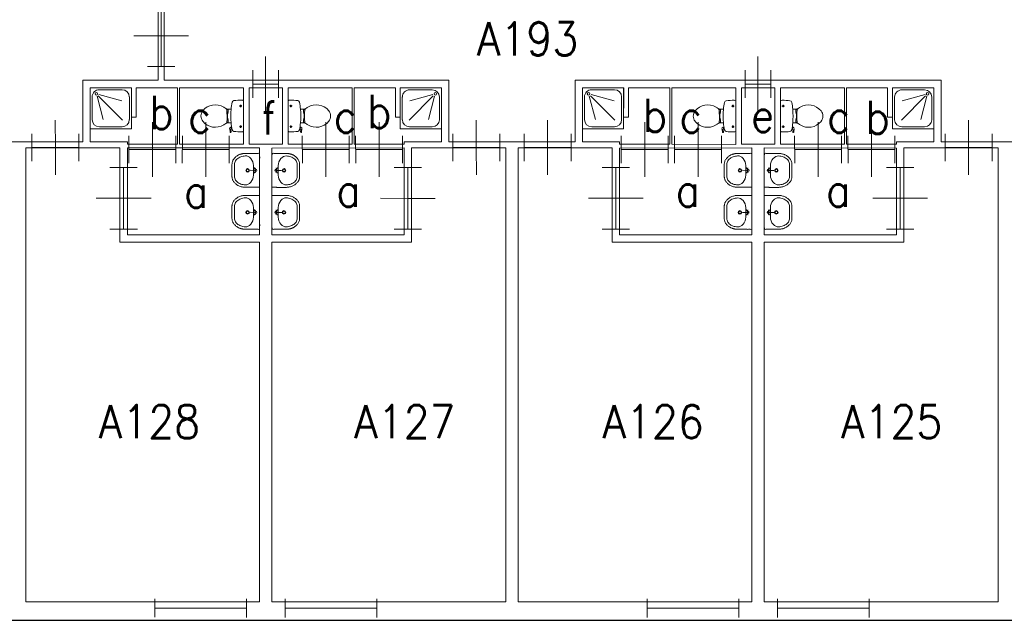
# Model space of a CAD drawing. Header units: metres. Extents: x 150884 to 151010, y 450410 to 450499.
# Tile 6 of 25: x 150927 to 150943, y 450475 to 450485. Entities that reach past the tile are written whole.
import ezdxf
from ezdxf.enums import TextEntityAlignment as Align

# ---------------------------------------------------------------- set-up
doc = ezdxf.new("R2010")
doc.units = ezdxf.units.M
doc.header["$MEASUREMENT"] = 0
for name, color, linetype, lineweight in [('BINNENMUUR', 7, 'Continuous', 0), ('BOUWKUNDE', 7, 'Continuous', 0), ('BUITENMUUR', 7, 'Continuous', 0), ('KADER', 7, 'Continuous', 0), ('LABEL', 7, 'Continuous', 0), ('SANITAIR', 7, 'Continuous', 0)]:
    doc.layers.add(name, color=color, linetype=linetype, lineweight=lineweight)
doc.styles.add('Style-STANDARD', font='STANDARD.shx')

# ---------------------------------------------------------------- blocks, each defined once
blk = doc.blocks.new('202_27')
at = {"layer": 'BOUWKUNDE', "color": 7, "linetype": 'Continuous', "lineweight": 0}
for p, q in [((0.45, 0.001), (0.45, 0.4)), ((0, -0.2), (0, 0.2)), ((0.9, -0.199), (0.9, 0.201)), ((0, 0), (0.9, 0.001)), ((0.45, -0.4), (0.45, 0.001))]:
    blk.add_line(p, q, dxfattribs=at)
at = {"layer": 'KADER', "color": 7, "linetype": 'Continuous', "lineweight": 0, "style": 'Style-STANDARD', "flags": 1}
for tag in ['type', 'soort']:
    blk.add_attdef(tag, (0, 0), '', height=0.324, rotation=198.1924, dxfattribs=at)
blk = doc.blocks.new('202_28')
at = {"layer": 'BOUWKUNDE', "color": 7, "linetype": 'Continuous', "lineweight": 0}
for p, q in [((0.343, 0), (0.344, 0.4)), ((0.001, -0.2), (0, 0.2)), ((0.687, -0.2), (0.687, 0.201)), ((0, 0), (0.687, 0.001)), ((0.344, -0.4), (0.343, 0))]:
    blk.add_line(p, q, dxfattribs=at)
at = {"layer": 'KADER', "color": 7, "linetype": 'Continuous', "lineweight": 0, "style": 'Style-STANDARD', "flags": 1}
for tag in ['soort', 'type']:
    blk.add_attdef(tag, (0, 0), '', height=0.324, rotation=108.1924, dxfattribs=at)
blk = doc.blocks.new('223')
at = {"layer": 'SANITAIR', "color": 7, "linetype": 'Continuous', "lineweight": 0}
for p, q in [((0.051, 0.225), (0.051, 0.776)), ((0.166, 0.209), (0.316, 0.77)), ((0.784, 0.784), (0.199, 0.199)), ((0.225, 0.951), (0.775, 0.951)), ((0.951, 0.776), (0.951, 0.225)), ((0.209, 0.167), (0.77, 0.316)), ((0.775, 0.051), (0.225, 0.051))]:
    blk.add_line(p, q, dxfattribs=at)
at = {"layer": 'SANITAIR', "color": 7, "linetype": 'Continuous', "lineweight": 0, "flags": 128}
blk.add_lwpolyline([(0, 1.001), (0, 0), (1, 0.001), (1, 1)], close=True, dxfattribs=at)
at = {"layer": 'SANITAIR', "color": 7, "linetype": 'Continuous', "lineweight": 0}
blk.add_circle((0.15, 0.15), 0.0315, dxfattribs=at)
at = {"layer": 'SANITAIR', "color": 7, "linetype": 'Continuous', "lineweight": 0, "extrusion": (0, 0, -1)}
for centre, start, end in [((-0.225, 0.775), 0.0001, 90.0001), ((-0.775, 0.775), 90.0001, 180.0001), ((-0.225, 0.225), 270.0001, 0.0001), ((-0.775, 0.225), 180.0001, 270.0001)]:
    blk.add_arc(centre, 0.175, start, end, dxfattribs=at)
blk = doc.blocks.new('TOIL2B')
at = {"layer": 'SANITAIR', "color": 7, "linetype": 'Continuous', "lineweight": 0}
for p, q in [((25.5, 0.1), (-24.2, 0)), ((-13.7, -4.4), (-17.8, -4.4)), ((-15.6, -6.6), (-15.6, -2.4)), ((19.9, -4.5), (15.8, -4.4)), ((17.9, -6.5), (18, -2.5)), ((-10.5, -19.9), (-10.4, -23)), ((-9.5, -27.1), (-9.5, -25)), ((-9.5, -25), (-5, -25)), ((-6.1, -25), (-6, -26.8)), ((-5, -25), (-5.1, -26.7)), ((-5.1, -25.4), (-2.9, -25.4)), ((-2.9, -25.4), (-2.8, -25.9)), ((-2.8, -25.9), (4.1, -26)), ((4.2, -25.4), (4.1, -26)), ((6.4, -25.4), (4.2, -25.4)), ((6.3, -24.9), (6.3, -26.5)), ((10.7, -24.9), (6.3, -24.9)), ((7.4, -24.9), (7.3, -26.7)), ((10.8, -26.9), (10.7, -24.9)), ((11.8, -22.9), (11.7, -20)), ((18.4, -19.2), (19, -20.6)), ((18.7, -20.1), (21.6, -19.6)), ((21.7, -19.7), (21.4, -18.7)), ((26.8, -21.6), (21.7, -22.3)), ((22.8, -20.4), (26.6, -20)), ((27, -20.3), (27.2, -21))]:
    blk.add_line(p, q, dxfattribs=at)
for centre in [(-15.7, -4.5), (17.9, -4.5)]:
    blk.add_circle(centre, 1.2, dxfattribs=at)
for centre, radius, start, end in [((-20.8, -2.7), 4.34, 141.7697, 181.0191), ((22.1, -2.7), 4.34, 358.9808, 38.2302), ((89.9, -2.8), 115, 179.9999, 186.3308), ((-21, -15.1), 3.4, 186.3308, 259.2904), ((22.4, -15.1), 3.35, 280.727, 353.6508), ((-88.6, -2.8), 115, 353.6508, 359.9999), ((0.6, 99.5), 120, 259.2903, 264.698), ((24.7, -55.3), 45, 146.157, 148.9076), ((-23.4, -23), 12.9, 326.157, 359.9999), ((-9.4, -29.2), 2, 96.9357, 142.58), ((0.7, 99.3), 119.8, 264.698, 275.3018), ((1.5, -119.1), 92.6, 84.3005, 96.9357), ((10.5, -28.9), 2, 37.7817, 84.3005), ((0.6, 99.5), 120, 275.3018, 280.727), ((24.6, -23), 12.9, 179.9999, 213.8429), ((-23.5, -55.3), 45, 31.0922, 33.8429), ((21.3, -19.9), 2.5, 195.9271, 278.4778), ((22.7, -19.5), 1, 191.8886, 277.2237), ((26.6, -20.5), 0.5, 15.7397, 97.2237), ((26.8, -21.1), 0.5, 278.4778, 15.7397), ((8.7, -45.6), 26.3, 148.9076, 230.8791), ((-7.4, -45.6), 26.3, 309.1208, 31.0922), ((0.6, -55.5), 13.5, 230.8791, 309.1208)]:
    blk.add_arc(centre, radius, start, end, dxfattribs=at)
blk = doc.blocks.new('220')
at = {"layer": 'SANITAIR', "color": 7, "linetype": 'Continuous', "lineweight": 0, "xscale": 0.009997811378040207, "yscale": 0.009997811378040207, "zscale": 0.009997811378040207}
blk.add_blockref('TOIL2B', (-0.006, 0), dxfattribs=at)
blk = doc.blocks.new('202_29')
at = {"layer": 'BOUWKUNDE', "color": 7, "linetype": 'Continuous', "lineweight": 0}
for p, q in [((0.343, 0), (0.343, 0.4)), ((0, -0.2), (0, 0.2)), ((0.686, -0.2), (0.687, 0.201)), ((0, 0), (0.687, 0.001)), ((0.344, -0.4), (0.343, 0))]:
    blk.add_line(p, q, dxfattribs=at)
at = {"layer": 'KADER', "color": 7, "linetype": 'Continuous', "lineweight": 0, "style": 'Style-STANDARD', "flags": 1}
for tag in ['soort', 'type']:
    blk.add_attdef(tag, (0, 0), '', height=0.324, rotation=108.1924, dxfattribs=at)
blk = doc.blocks.new('202_30')
at = {"layer": 'BOUWKUNDE', "color": 7, "linetype": 'Continuous', "lineweight": 0}
for p, q in [((0.188, 0), (0.188, 0.4)), ((0.001, -0.2), (0, 0.2)), ((0.375, -0.2), (0.376, 0.201)), ((0, 0), (0.375, 0)), ((0.187, -0.4), (0.188, 0))]:
    blk.add_line(p, q, dxfattribs=at)
at = {"layer": 'KADER', "color": 7, "linetype": 'Continuous', "lineweight": 0, "style": 'Style-STANDARD', "flags": 1}
for tag in ['type', 'soort']:
    blk.add_attdef(tag, (0, 0), '', height=0.324, rotation=288.1924, dxfattribs=at)
blk = doc.blocks.new('TOIL2B_1')
at = {"layer": 'SANITAIR', "color": 7, "linetype": 'Continuous', "lineweight": 0}
for p, q in [((25.4, 0), (-24.2, 0.1)), ((-13.7, -4.4), (-17.8, -4.5)), ((-15.7, -6.6), (-15.7, -2.4)), ((19.9, -4.4), (15.8, -4.4)), ((17.9, -6.5), (17.9, -2.5)), ((-10.5, -20), (-10.5, -23)), ((-9.4, -27.1), (-9.5, -25)), ((-9.5, -25), (-5.1, -25)), ((-6.1, -24.9), (-6.1, -26.8)), ((-5.1, -25), (-5.1, -26.6)), ((-5.1, -25.5), (-2.9, -25.4)), ((-2.9, -25.4), (-2.9, -26)), ((-2.9, -26), (4.1, -26)), ((6.4, -25.4), (4.1, -25.5)), ((4.1, -25.5), (4.1, -26)), ((6.3, -25), (6.3, -26.6)), ((10.7, -25), (6.3, -25)), ((7.3, -25), (7.3, -26.7)), ((10.7, -27), (10.7, -25)), ((11.7, -23), (11.7, -19.9)), ((18.4, -19.2), (18.9, -20.6)), ((18.7, -20.1), (21.6, -19.6)), ((21.7, -19.7), (21.4, -18.7)), ((26.8, -21.5), (21.6, -22.3)), ((22.8, -20.4), (26.5, -19.9)), ((27, -20.3), (27.2, -20.9))]:
    blk.add_line(p, q, dxfattribs=at)
at = {"layer": 'SANITAIR', "color": 7, "linetype": 'Continuous', "lineweight": 0, "extrusion": (0, 0, -1)}
for centre in [(15.7, -4.5), (-17.9, -4.5)]:
    blk.add_circle(centre, 1.2, dxfattribs=at)
at = {"layer": 'SANITAIR', "color": 7, "linetype": 'Continuous', "lineweight": 0}
for centre, radius, start, end in [((-20.8, -2.7), 4.34, 141.7699, 181.0192), ((89.9, -2.8), 115, 180.0001, 186.3309), ((-21, -15.1), 3.4, 186.3309, 259.2905), ((22.3, -15.1), 3.35, 280.7271, 353.6509), ((22, -2.7), 4.34, 358.9809, 38.2303), ((-88.6, -2.8), 115, 353.6509, 0.0001), ((0.6, 99.5), 120, 259.2905, 264.6982), ((24.7, -55.3), 45, 146.1571, 148.9078), ((-23.4, -23.1), 12.9, 326.1571, 0.0001), ((-9.4, -29.2), 2, 96.9359, 142.5801), ((0.7, 99.3), 119.8, 264.6982, 275.302), ((1.5, -119.1), 92.6, 84.3006, 96.9359), ((10.5, -29), 2, 37.7818, 84.3006), ((0.6, 99.5), 120, 275.302, 280.7271), ((24.6, -23.1), 12.9, 180.0001, 213.843), ((-23.5, -55.3), 45, 31.0924, 33.843), ((21.3, -19.9), 2.5, 195.9273, 278.478), ((22.7, -19.5), 1, 191.8887, 277.2239), ((26.6, -20.5), 0.5, 15.7398, 97.2239), ((26.8, -21.2), 0.5, 278.478, 15.7398), ((8.7, -45.6), 26.3, 148.9078, 230.8792), ((-7.4, -45.6), 26.3, 309.1209, 31.0924), ((0.6, -55.5), 13.5, 230.8792, 309.1209)]:
    blk.add_arc(centre, radius, start, end, dxfattribs=at)
blk = doc.blocks.new('220_1')
at = {"layer": 'SANITAIR', "color": 7, "linetype": 'Continuous', "lineweight": 0, "xscale": 0.009997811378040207, "yscale": 0.009997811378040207, "zscale": 0.009997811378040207}
blk.add_blockref('TOIL2B_1', (-0.006, 0), dxfattribs=at)
blk = doc.blocks.new('202_31')
at = {"layer": 'BOUWKUNDE', "color": 7, "linetype": 'Continuous', "lineweight": 0}
for p, q in [((0.343, 0), (0.343, 0.4)), ((-0.001, -0.2), (0, 0.2)), ((0.686, -0.201), (0.686, 0.2)), ((0, 0), (0.687, -0.001)), ((0.343, -0.4), (0.343, 0))]:
    blk.add_line(p, q, dxfattribs=at)
at = {"layer": 'KADER', "color": 7, "linetype": 'Continuous', "lineweight": 0, "extrusion": (0, 0, -1), "style": 'Style-STANDARD', "flags": 1}
for tag in ['soort', 'type']:
    blk.add_attdef(tag, (0, 0), '', height=0.324, rotation=108.1924, dxfattribs=at)
blk = doc.blocks.new('202_32')
at = {"layer": 'BOUWKUNDE', "color": 7, "linetype": 'Continuous', "lineweight": 0}
for p, q in [((0.45, 0), (0.45, 0.4)), ((0, -0.2), (0.001, 0.2)), ((0.9, -0.201), (0.901, 0.199)), ((0, 0), (0.9, -0.001)), ((0.451, -0.4), (0.45, 0))]:
    blk.add_line(p, q, dxfattribs=at)
at = {"layer": 'KADER', "color": 7, "linetype": 'Continuous', "lineweight": 0, "extrusion": (0, 0, -1), "style": 'Style-STANDARD', "flags": 1}
for tag in ['soort', 'type']:
    blk.add_attdef(tag, (0, 0), '', height=0.324, rotation=18.1924, dxfattribs=at)
blk = doc.blocks.new('202_33')
at = {"layer": 'BOUWKUNDE', "color": 7, "linetype": 'Continuous', "lineweight": 0}
for p, q in [((0.343, 0), (0.343, 0.4)), ((-0.001, -0.2), (0, 0.2)), ((0.686, -0.2), (0.686, 0.2)), ((0, 0), (0.687, 0)), ((0.343, -0.4), (0.343, 0))]:
    blk.add_line(p, q, dxfattribs=at)
at = {"layer": 'KADER', "color": 7, "linetype": 'Continuous', "lineweight": 0, "extrusion": (0, 0, -1), "style": 'Style-STANDARD', "flags": 1}
for tag in ['soort', 'type']:
    blk.add_attdef(tag, (0, 0), '', height=0.324, rotation=108.1924, dxfattribs=at)
blk = doc.blocks.new('223_1')
at = {"layer": 'SANITAIR', "color": 7, "linetype": 'Continuous', "lineweight": 0}
for p, q in [((0.051, 0.225), (0.051, 0.776)), ((0.167, 0.209), (0.316, 0.77)), ((0.785, 0.784), (0.2, 0.199)), ((0.225, 0.951), (0.776, 0.951)), ((0.951, 0.775), (0.951, 0.225)), ((0.209, 0.166), (0.77, 0.316)), ((0.776, 0.051), (0.227, 0.051))]:
    blk.add_line(p, q, dxfattribs=at)
at = {"layer": 'SANITAIR', "color": 7, "linetype": 'Continuous', "lineweight": 0, "extrusion": (0, 0, -1), "flags": 128}
blk.add_lwpolyline([(-0.001, 1.001), (0, 0), (-1.001, 0), (-1, 1.001)], close=True, dxfattribs=at)
at = {"layer": 'SANITAIR', "color": 7, "linetype": 'Continuous', "lineweight": 0, "extrusion": (0, 0, -1)}
blk.add_circle((-0.151, 0.15), 0.0315, dxfattribs=at)
for centre, start, end in [((-0.226, 0.775), 359.9999, 89.9999), ((-0.776, 0.775), 89.9999, 179.9999), ((-0.226, 0.225), 269.9999, 359.9999), ((-0.776, 0.225), 179.9999, 269.9999)]:
    blk.add_arc(centre, 0.175, start, end, dxfattribs=at)
blk = doc.blocks.new('202_34')
at = {"layer": 'BOUWKUNDE', "color": 7, "linetype": 'Continuous', "lineweight": 0}
for p, q in [((0.343, 0), (0.344, 0.4)), ((-0.001, -0.2), (0, 0.2)), ((0.687, -0.201), (0.686, 0.2)), ((0, 0), (0.687, -0.001)), ((0.343, -0.4), (0.343, 0))]:
    blk.add_line(p, q, dxfattribs=at)
at = {"layer": 'KADER', "color": 7, "linetype": 'Continuous', "lineweight": 0, "extrusion": (0, 0, -1), "style": 'Style-STANDARD', "flags": 1}
for tag in ['soort', 'type']:
    blk.add_attdef(tag, (0, 0), '', height=0.324, rotation=108.1924, dxfattribs=at)
blk = doc.blocks.new('202_35')
at = {"layer": 'BOUWKUNDE', "color": 7, "linetype": 'Continuous', "lineweight": 0}
for p, q in [((0.343, 0), (0.343, 0.4)), ((0, -0.2), (0, 0.2)), ((0.687, -0.2), (0.687, 0.2)), ((0, 0), (0.687, 0)), ((0.344, -0.4), (0.343, 0))]:
    blk.add_line(p, q, dxfattribs=at)
at = {"layer": 'KADER', "color": 7, "linetype": 'Continuous', "lineweight": 0, "style": 'Style-STANDARD', "flags": 1}
for tag in ['soort', 'type']:
    blk.add_attdef(tag, (0, 0), '', height=0.324, rotation=108.1924, dxfattribs=at)
blk = doc.blocks.new('204')
at = {"layer": 'BOUWKUNDE', "color": 7, "linetype": 'Continuous', "lineweight": 0}
for p, q in [((0, -0.101), (0, 0.101)), ((1, -0.101), (1, 0.1)), ((0, 0), (1, 0))]:
    blk.add_line(p, q, dxfattribs=at)
blk = doc.blocks.new('204_1')
at = {"layer": 'BOUWKUNDE', "color": 7, "linetype": 'Continuous', "lineweight": 0}
for p, q in [((0, -0.101), (0, 0.101)), ((1, -0.1), (1, 0.101)), ((0, 0), (1, 0))]:
    blk.add_line(p, q, dxfattribs=at)
blk = doc.blocks.new('202_36')
at = {"layer": 'BOUWKUNDE', "color": 7, "linetype": 'Continuous', "lineweight": 0}
for p, q in [((0.45, 0), (0.45, 0.4)), ((0, -0.2), (0, 0.2)), ((0.9, -0.2), (0.9, 0.2)), ((0, 0), (0.9, 0)), ((0.45, -0.4), (0.45, 0))]:
    blk.add_line(p, q, dxfattribs=at)
at = {"layer": 'KADER', "color": 7, "linetype": 'Continuous', "lineweight": 0, "style": 'Style-STANDARD', "flags": 1}
for tag in ['type', 'soort']:
    blk.add_attdef(tag, (0, 0), '', height=0.324, rotation=198.1924, dxfattribs=at)
blk = doc.blocks.new('202_37')
at = {"layer": 'BOUWKUNDE', "color": 7, "linetype": 'Continuous', "lineweight": 0}
for p, q in [((0.343, 0), (0.344, 0.4)), ((0.001, -0.2), (0, 0.2)), ((0.687, -0.2), (0.687, 0.2)), ((0, 0), (0.687, 0)), ((0.344, -0.4), (0.343, 0))]:
    blk.add_line(p, q, dxfattribs=at)
at = {"layer": 'KADER', "color": 7, "linetype": 'Continuous', "lineweight": 0, "style": 'Style-STANDARD', "flags": 1}
for tag in ['soort', 'type']:
    blk.add_attdef(tag, (0, 0), '', height=0.324, rotation=108.1924, dxfattribs=at)
blk = doc.blocks.new('202_38')
at = {"layer": 'BOUWKUNDE', "color": 7, "linetype": 'Continuous', "lineweight": 0}
for p, q in [((0.343, 0), (0.343, 0.4)), ((0, -0.2), (0, 0.2)), ((0.686, -0.2), (0.687, 0.2)), ((0, 0), (0.687, 0)), ((0.344, -0.4), (0.343, 0))]:
    blk.add_line(p, q, dxfattribs=at)
at = {"layer": 'KADER', "color": 7, "linetype": 'Continuous', "lineweight": 0, "style": 'Style-STANDARD', "flags": 1}
for tag in ['soort', 'type']:
    blk.add_attdef(tag, (0, 0), '', height=0.324, rotation=108.1924, dxfattribs=at)
blk = doc.blocks.new('202_39')
at = {"layer": 'BOUWKUNDE', "color": 7, "linetype": 'Continuous', "lineweight": 0}
for p, q in [((0.188, 0), (0.188, 0.4)), ((0.001, -0.2), (0, 0.2)), ((0.375, -0.2), (0.376, 0.2)), ((0, 0), (0.375, 0)), ((0.187, -0.4), (0.188, 0))]:
    blk.add_line(p, q, dxfattribs=at)
at = {"layer": 'KADER', "color": 7, "linetype": 'Continuous', "lineweight": 0, "style": 'Style-STANDARD', "flags": 1}
for tag in ['type', 'soort']:
    blk.add_attdef(tag, (0, 0), '', height=0.324, rotation=288.1924, dxfattribs=at)
blk = doc.blocks.new('202_40')
at = {"layer": 'BOUWKUNDE', "color": 7, "linetype": 'Continuous', "lineweight": 0}
for p, q in [((0.343, 0), (0.344, 0.4)), ((0, -0.2), (0.001, 0.2)), ((0.687, -0.2), (0.687, 0.2)), ((0, 0), (0.687, 0)), ((0.344, -0.4), (0.343, 0))]:
    blk.add_line(p, q, dxfattribs=at)
at = {"layer": 'KADER', "color": 7, "linetype": 'Continuous', "lineweight": 0, "extrusion": (0, 0, -1), "style": 'Style-STANDARD', "flags": 1}
for tag in ['soort', 'type']:
    blk.add_attdef(tag, (0, 0), '', height=0.324, rotation=108.1924, dxfattribs=at)
blk = doc.blocks.new('202_41')
at = {"layer": 'BOUWKUNDE', "color": 7, "linetype": 'Continuous', "lineweight": 0}
for p, q in [((0.45, 0), (0.45, 0.4)), ((0, -0.2), (0.001, 0.2)), ((0.9, -0.2), (0.901, 0.2)), ((0, 0), (0.9, 0)), ((0.451, -0.4), (0.45, 0))]:
    blk.add_line(p, q, dxfattribs=at)
at = {"layer": 'KADER', "color": 7, "linetype": 'Continuous', "lineweight": 0, "extrusion": (0, 0, -1), "style": 'Style-STANDARD', "flags": 1}
for tag in ['soort', 'type']:
    blk.add_attdef(tag, (0, 0), '', height=0.324, rotation=18.1924, dxfattribs=at)
blk = doc.blocks.new('202_42')
at = {"layer": 'BOUWKUNDE', "color": 7, "linetype": 'Continuous', "lineweight": 0}
for p, q in [((0.343, 0), (0.343, 0.4)), ((-0.001, -0.2), (0, 0.2)), ((0.686, -0.2), (0.686, 0.2)), ((0, 0), (0.687, 0)), ((0.343, -0.4), (0.343, 0))]:
    blk.add_line(p, q, dxfattribs=at)
at = {"layer": 'KADER', "color": 7, "linetype": 'Continuous', "lineweight": 0, "extrusion": (0, 0, -1), "style": 'Style-STANDARD', "flags": 1}
for tag in ['soort', 'type']:
    blk.add_attdef(tag, (0, 0), '', height=0.324, rotation=108.1924, dxfattribs=at)
blk = doc.blocks.new('202_43')
at = {"layer": 'BOUWKUNDE', "color": 7, "linetype": 'Continuous', "lineweight": 0}
for p, q in [((0.343, 0), (0.344, 0.4)), ((-0.001, -0.2), (0, 0.2)), ((0.687, -0.2), (0.686, 0.2)), ((0, 0), (0.687, 0)), ((0.343, -0.4), (0.343, 0))]:
    blk.add_line(p, q, dxfattribs=at)
at = {"layer": 'KADER', "color": 7, "linetype": 'Continuous', "lineweight": 0, "extrusion": (0, 0, -1), "style": 'Style-STANDARD', "flags": 1}
for tag in ['soort', 'type']:
    blk.add_attdef(tag, (0, 0), '', height=0.324, rotation=108.1924, dxfattribs=at)
blk = doc.blocks.new('202_44')
at = {"layer": 'BOUWKUNDE', "color": 7, "linetype": 'Continuous', "lineweight": 0}
for p, q in [((0.343, 0), (0.343, 0.4)), ((0, -0.2), (0, 0.2)), ((0.687, -0.2), (0.687, 0.201)), ((0, 0), (0.687, 0.001)), ((0.344, -0.4), (0.343, 0))]:
    blk.add_line(p, q, dxfattribs=at)
at = {"layer": 'KADER', "color": 7, "linetype": 'Continuous', "lineweight": 0, "style": 'Style-STANDARD', "flags": 1}
for tag in ['soort', 'type']:
    blk.add_attdef(tag, (0, 0), '', height=0.324, rotation=108.1924, dxfattribs=at)
blk = doc.blocks.new('WASTB_1')
at = {"layer": 'SANITAIR', "color": 7, "linetype": 'Continuous', "lineweight": 0}
for p, q in [((-6.5, 0), (-15.3, -0.1)), ((-10, 7.9), (-10, -7.9)), ((-6.4, 3.6), (-8.9, 2.9)), ((-6.5, 0), (-8.2, 4.5)), ((-6.5, 0), (-8.2, -4.5)), ((-6.4, -3.7), (-8.8, -2.9))]:
    blk.add_line(p, q, dxfattribs=at)
at = {"layer": 'SANITAIR', "color": 7, "linetype": 'Continuous', "lineweight": 0, "extrusion": (0, 0, -1)}
for centre, radius in [((19.5, 0), 3), ((19.5, 0), 2), ((6.5, 0), 1.75)]:
    blk.add_circle(centre, radius, dxfattribs=at)
at = {"layer": 'SANITAIR', "color": 7, "linetype": 'Continuous', "lineweight": 0}
blk.add_ellipse((-21, 9.6), major_axis=(4, -13.6), ratio=0.751905, start_param=1.224555, end_param=2.997882, dxfattribs=at)
at = {"layer": 'SANITAIR', "color": 7, "linetype": 'Continuous', "lineweight": 0, "extrusion": (0, 0, -1)}
blk.add_ellipse((-21, -9.7), major_axis=(4, 13.6), ratio=0.751905, start_param=1.224555, end_param=2.997882, dxfattribs=at)
at = {"layer": 'SANITAIR', "color": 7, "linetype": 'Continuous', "lineweight": 0}
for points, weights, knots in [([(0, 27.5), (-11.8, 27.5), (-23.5, 27.5), (-45.6, 27), (-45, 9.1), (-45, 0), (-45, -9.1), (-45.6, -27), (-23.6, -27.5), (-11.8, -27.6), (0, -27.5), (0, 0), (0, 27.5)], [1, 1, 1, 0.707108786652, 1, 1, 1, 0.707108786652, 1, 1, 1, 1, 1], [0, 0, 0, 0.166667, 0.166667, 0.333333, 0.333333, 0.5, 0.5, 0.666667, 0.666667, 0.833333, 0.833333, 1, 1, 1]), ([(-23.4, -23.5), (-41.5, -23.1), (-41, -9.3), (-41, -9.2), (-41, -9.1), (-41, -0.1), (-41, 9), (-41, 9.1), (-41, 9.2), (-41.5, 23.1), (-23.4, 23.5)], [1, 0.707108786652, 1, 1, 1, 1, 1, 1, 1, 0.707108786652, 1], [0, 0, 0, 0.2, 0.2, 0.4, 0.4, 0.6, 0.6, 0.8, 0.8, 1, 1, 1])]:
    blk.add_rational_spline(points, weights, degree=2, knots=knots, dxfattribs=at)
blk = doc.blocks.new('221_1')
at = {"layer": 'SANITAIR', "color": 7, "linetype": 'Continuous', "lineweight": 0, "xscale": 0.009997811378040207, "yscale": 0.009997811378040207, "zscale": 0.009997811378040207, "rotation": 90}
blk.add_blockref('WASTB_1', (0, 0), dxfattribs=at)
blk = doc.blocks.new('WASTB')
at = {"layer": 'SANITAIR', "color": 7, "linetype": 'Continuous', "lineweight": 0}
for p, q in [((-6.5, 0), (-15.3, 0.1)), ((-10, 7.9), (-10, -7.9)), ((-6.4, 3.7), (-8.9, 2.9)), ((-6.5, 0), (-8.2, 4.5)), ((-6.5, 0), (-8.2, -4.5)), ((-6.4, -3.7), (-8.9, -2.9))]:
    blk.add_line(p, q, dxfattribs=at)
for centre, radius in [((-19.6, 0), 3), ((-19.6, 0), 2), ((-6.6, 0), 1.75)]:
    blk.add_circle(centre, radius, dxfattribs=at)
blk.add_ellipse((-21, 9.6), major_axis=(4, -13.6), ratio=0.751905, start_param=1.224555, end_param=2.997882, dxfattribs=at)
at = {"layer": 'SANITAIR', "color": 7, "linetype": 'Continuous', "lineweight": 0, "extrusion": (0, 0, -1)}
blk.add_ellipse((-21, -9.6), major_axis=(4, 13.6), ratio=0.751905, start_param=1.224555, end_param=2.997882, dxfattribs=at)
at = {"layer": 'SANITAIR', "color": 7, "linetype": 'Continuous', "lineweight": 0}
for points, weights, knots in [([(0, 27.5), (-11.8, 27.6), (-23.5, 27.6), (-45.6, 27), (-45, 9.2), (-45, 0), (-45, -9.1), (-45.6, -27), (-23.6, -27.5), (-11.8, -27.5), (0, -27.5), (0, 0), (0, 27.5)], [1, 1, 1, 0.707108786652, 1, 1, 1, 0.707108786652, 1, 1, 1, 1, 1], [0, 0, 0, 0.166667, 0.166667, 0.333333, 0.333333, 0.5, 0.5, 0.666667, 0.666667, 0.833333, 0.833333, 1, 1, 1]), ([(-23.5, -23.5), (-41.5, -23.1), (-41, -9.2), (-41, -9.1), (-41, -9), (-41, 0.1), (-41, 9.1), (-41, 9.2), (-41, 9.3), (-41.5, 23.1), (-23.5, 23.5)], [1, 0.707108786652, 1, 1, 1, 1, 1, 1, 1, 0.707108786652, 1], [0, 0, 0, 0.2, 0.2, 0.4, 0.4, 0.6, 0.6, 0.8, 0.8, 1, 1, 1])]:
    blk.add_rational_spline(points, weights, degree=2, knots=knots, dxfattribs=at)
blk = doc.blocks.new('221')
at = {"layer": 'SANITAIR', "color": 7, "linetype": 'Continuous', "lineweight": 0, "xscale": 0.009997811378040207, "yscale": 0.009997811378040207, "zscale": 0.009997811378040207, "rotation": 90}
blk.add_blockref('WASTB', (0, 0), dxfattribs=at)
blk = doc.blocks.new('202_189')
at = {"layer": 'BOUWKUNDE', "color": 7, "linetype": 'Continuous', "lineweight": 0}
for p, q in [((0.45, 0), (0.45, 0.4)), ((0, -0.2), (-0.001, 0.2)), ((0.9, -0.2), (0.899, 0.2)), ((0, 0), (0.9, 0)), ((0.449, -0.4), (0.45, 0))]:
    blk.add_line(p, q, dxfattribs=at)
at = {"layer": 'KADER', "color": 7, "linetype": 'Continuous', "lineweight": 0, "style": 'Style-STANDARD', "flags": 1}
for tag in ['type', 'soort']:
    blk.add_attdef(tag, (0, 0), '', height=0.324, rotation=198.1924, dxfattribs=at)

msp = doc.modelspace()

# ---------------------------------------------------------------- linework, layer by layer
at = {"layer": 'BINNENMUUR', "color": 7, "linetype": 'Continuous', "lineweight": 13, "flags": 128}
msp.add_lwpolyline([(150910.29, 450482.884), (150912.34, 450482.884), (150912.34, 450483.884), (150918.29, 450483.884), (150918.29, 450482.884), (150920.34, 450482.884), (150920.34, 450483.884), (150926.29, 450483.883), (150926.29, 450482.884), (150928.34, 450482.883), (150928.341, 450483.884), (150929.565, 450483.884), (150929.565, 450485.285), (150928.34, 450485.285), (150928.34, 450486.284), (150926.29, 450486.285), (150926.29, 450485.284), (150920.34, 450485.285), (150920.34, 450486.285), (150918.29, 450486.285), (150918.29, 450485.285), (150912.34, 450485.285), (150912.34, 450486.285), (150910.29, 450486.285)], dxfattribs=at)
for points in [[(150929.665, 450485.285), (150929.665, 450483.884), (150934.29, 450483.884), (150934.29, 450482.884), (150936.34, 450482.884), (150936.34, 450483.884), (150942.29, 450483.884), (150942.29, 450482.884), (150944.34, 450482.884), (150944.34, 450483.884), (150949.565, 450483.884), (150949.565, 450485.285), (150944.34, 450485.285), (150944.34, 450486.285), (150942.29, 450486.285), (150942.29, 450485.285), (150936.34, 450485.285), (150936.34, 450486.285), (150934.29, 450486.285), (150934.289, 450485.285)], [(150928.46, 450483.764), (150928.46, 450482.884), (150929.065, 450482.884), (150929.065, 450482.844), (150929.88, 450482.844), (150929.88, 450483.764), (150929.21, 450483.764), (150929.21, 450483.284), (150929.13, 450483.284), (150929.13, 450483.764)], [(150929.911, 450483.764), (150929.912, 450482.844), (150930.952, 450482.844), (150930.951, 450483.764)], [(150931.045, 450483.764), (150931.045, 450482.844), (150931.585, 450482.844), (150931.585, 450483.764)], [(150931.679, 450483.764), (150931.679, 450482.844), (150932.719, 450482.844), (150932.719, 450483.764)], [(150932.75, 450483.764), (150932.749, 450482.844), (150933.565, 450482.844), (150933.565, 450482.884), (150934.17, 450482.884), (150934.17, 450483.764), (150933.5, 450483.763), (150933.5, 450483.283), (150933.42, 450483.283), (150933.42, 450483.763)], [(150936.46, 450483.764), (150936.46, 450482.883), (150937.065, 450482.883), (150937.065, 450482.844), (150937.88, 450482.844), (150937.88, 450483.764), (150937.21, 450483.764), (150937.21, 450483.284), (150937.13, 450483.284), (150937.13, 450483.764)], [(150937.911, 450483.764), (150937.912, 450482.844), (150938.952, 450482.843), (150938.952, 450483.763)], [(150939.045, 450483.764), (150939.045, 450482.844), (150939.585, 450482.844), (150939.585, 450483.764)], [(150939.679, 450483.763), (150939.679, 450482.844), (150940.719, 450482.844), (150940.719, 450483.764)], [(150940.749, 450482.844), (150941.565, 450482.844), (150941.565, 450482.883), (150942.17, 450482.884), (150942.17, 450483.764), (150941.5, 450483.764), (150941.5, 450483.284), (150941.42, 450483.284), (150941.42, 450483.764), (150940.75, 450483.764)], [(150927.415, 450482.784), (150927.415, 450475.409), (150931.215, 450475.408), (150931.215, 450481.254), (150928.945, 450481.254), (150928.945, 450482.784)], [(150929.065, 450482.784), (150929.065, 450481.374), (150931.215, 450481.374), (150931.215, 450482.784)], [(150931.415, 450482.783), (150931.415, 450481.374), (150933.565, 450481.374), (150933.565, 450482.784)], [(150931.415, 450481.254), (150931.415, 450475.409), (150935.215, 450475.409), (150935.215, 450482.784), (150933.685, 450482.784), (150933.685, 450481.254)], [(150935.414, 450482.784), (150935.415, 450475.409), (150939.215, 450475.409), (150939.215, 450481.254), (150936.945, 450481.253), (150936.945, 450482.784)], [(150937.065, 450482.783), (150937.065, 450481.374), (150939.215, 450481.374), (150939.215, 450482.784)], [(150939.414, 450482.784), (150939.415, 450481.374), (150941.565, 450481.374), (150941.565, 450482.783)], [(150939.415, 450481.254), (150939.415, 450475.409), (150943.215, 450475.409), (150943.216, 450482.784), (150941.685, 450482.784), (150941.685, 450481.253)]]:
    msp.add_lwpolyline(points, close=True, dxfattribs=at)
at = {"layer": 'BUITENMUUR', "color": 7, "linetype": 'Continuous', "lineweight": 30, "flags": 128}
msp.add_lwpolyline([(150963.015, 450476.725), (150963.015, 450475.091), (150987.615, 450475.091), (150987.615, 450482.866), (150987.615, 450494.019), (150963.015, 450494.019), (150963.015, 450492.395), (150959.615, 450492.394), (150959.615, 450494.059), (150903.015, 450494.059), (150903.015, 450492.435), (150899.015, 450492.434), (150899.015, 450476.733), (150903.015, 450476.734), (150903.015, 450475.109), (150959.615, 450475.109), (150959.615, 450476.726)], close=True, dxfattribs=at)

# ---------------------------------------------------------------- block references
at = {"layer": 'BOUWKUNDE', "color": 7, "linetype": 'Continuous', "lineweight": 0}
for name, p, xscale, yscale, zscale, rotation in [('202_189', (150929.615, 450484.109), 1.11111162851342, 1.11111162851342, 1.11111162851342, 90), ('202_35', (150928.276, 450482.793), 1.11111162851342, 1.11111162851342, 1.11111162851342, 180), ('202_28', (150929.854, 450482.758), 1.11111162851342, 1.11111162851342, 1.11111162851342, 180), ('202_29', (150930.721, 450482.758), 1.11111162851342, 1.11111162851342, 1.11111162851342, 180), ('202_44', (150936.276, 450482.793), 1.11111162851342, 1.11111162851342, 1.11111162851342, 180), ('202_37', (150937.854, 450482.757), 1.11111162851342, 1.11111162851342, 1.11111162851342, 180), ('202_38', (150938.721, 450482.757), 1.11111162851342, 1.11111162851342, 1.11111162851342, 180), ('202_27', (150929.005, 450481.466), 1.11111162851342, 1.11111162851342, 1.11111162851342, 90), ('202_36', (150937.005, 450481.466), 1.11111162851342, 1.11111162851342, 1.11111162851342, 90), ('204', (150931, 450475.306), 1.489406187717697, 1.489406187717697, 1.489406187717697, 180), ('204_1', (150939, 450475.306), 1.489406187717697, 1.489406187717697, 1.489406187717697, 180)]:
    msp.add_blockref(name, p, dxfattribs=dict(at, xscale=xscale, yscale=yscale, zscale=zscale, rotation=rotation))
at = {"layer": 'BOUWKUNDE', "color": 7, "linetype": 'Continuous', "lineweight": 0, "xscale": 1.11111162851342, "yscale": 1.11111162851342, "zscale": 1.11111162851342}
for name, p in [('202_30', (150931.103, 450483.824)), ('202_39', (150939.103, 450483.824))]:
    msp.add_blockref(name, p, dxfattribs=at)
at = {"layer": 'BOUWKUNDE', "color": 7, "linetype": 'Continuous', "lineweight": 0, "extrusion": (0, 0, -1)}
for name, p, xscale, yscale, zscale, rotation in [('202_31', (-150931.909, 450482.757), 1.11111162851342, 1.11111162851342, 1.11111162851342, 180), ('202_33', (-150932.776, 450482.758), 1.11111162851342, 1.11111162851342, 1.11111162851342, 180), ('202_34', (-150934.354, 450482.792), 1.11111162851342, 1.11111162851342, 1.11111162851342, 180), ('202_40', (-150939.908, 450482.758), 1.11111162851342, 1.11111162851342, 1.11111162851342, 180), ('202_42', (-150940.776, 450482.758), 1.11111162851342, 1.11111162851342, 1.11111162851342, 180), ('202_43', (-150942.354, 450482.792), 1.11111162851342, 1.11111162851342, 1.11111162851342, 180), ('202_32', (-150933.625, 450481.465), 1.11111162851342, 1.11111162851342, 1.11111162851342, 90), ('202_41', (-150941.625, 450481.466), 1.11111162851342, 1.11111162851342, 1.11111162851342, 90), ('204_1', (-150931.63, 450475.306), 1.489406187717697, 1.489406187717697, 1.489406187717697, 180), ('204_1', (-150939.63, 450475.306), 1.489406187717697, 1.489406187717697, 1.489406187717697, 180)]:
    msp.add_blockref(name, p, dxfattribs=dict(at, xscale=xscale, yscale=yscale, zscale=zscale, rotation=rotation))
at = {"layer": 'SANITAIR', "color": 7, "linetype": 'Continuous', "lineweight": 0}
for name, p, xscale, yscale, zscale, rotation in [('223', (150928.46, 450483.764), 0.6699992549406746, 0.6699992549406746, 0.6699992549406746, 270), ('223', (150936.46, 450483.764), 0.6699992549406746, 0.6699992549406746, 0.6699992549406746, 270), ('220', (150930.951, 450483.304), 0.9999953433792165, 0.9999953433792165, 0.9999953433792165, 270), ('220', (150938.951, 450483.303), 0.9999953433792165, 0.9999953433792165, 0.9999953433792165, 270), ('221', (150931.415, 450482.42), 0.9999953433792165, 0.9999953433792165, 0.9999953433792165, 90), ('221', (150939.415, 450482.42), 0.9999953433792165, 0.9999953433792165, 0.9999953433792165, 90), ('221', (150931.215, 450481.738), 0.9999953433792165, 0.9999953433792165, 0.9999953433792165, 270), ('221', (150939.215, 450481.737), 0.9999953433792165, 0.9999953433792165, 0.9999953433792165, 270)]:
    msp.add_blockref(name, p, dxfattribs=dict(at, xscale=xscale, yscale=yscale, zscale=zscale, rotation=rotation))
at = {"layer": 'SANITAIR', "color": 7, "linetype": 'Continuous', "lineweight": 0, "extrusion": (0, 0, -1)}
for name, p, xscale, yscale, zscale, rotation in [('223_1', (-150934.17, 450483.764), 0.6699992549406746, 0.6699992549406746, 0.6699992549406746, 270), ('223_1', (-150942.17, 450483.764), 0.6699992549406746, 0.6699992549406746, 0.6699992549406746, 270), ('220_1', (-150931.678, 450483.304), 0.9999953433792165, 0.9999953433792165, 0.9999953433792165, 270), ('220_1', (-150939.678, 450483.303), 0.9999953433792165, 0.9999953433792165, 0.9999953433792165, 270), ('221_1', (-150931.215, 450482.42), 0.9999953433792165, 0.9999953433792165, 0.9999953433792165, 90), ('221_1', (-150939.215, 450482.42), 0.9999953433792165, 0.9999953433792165, 0.9999953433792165, 90), ('221_1', (-150931.415, 450481.738), 0.9999953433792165, 0.9999953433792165, 0.9999953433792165, 270), ('221_1', (-150939.415, 450481.738), 0.9999953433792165, 0.9999953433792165, 0.9999953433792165, 270)]:
    msp.add_blockref(name, p, dxfattribs=dict(at, xscale=xscale, yscale=yscale, zscale=zscale, rotation=rotation))

# ---------------------------------------------------------------- texts
at = {"layer": 'LABEL', "color": 7, "linetype": 'Continuous', "lineweight": 0, "style": 'Style-STANDARD'}
for s, p in [('A193', (150934.747, 450484.559)), ('b', (150932.96, 450483.377)), ('b', (150929.42, 450483.361)), ('f', (150931.242, 450483.272)), ('b', (150937.439, 450483.314)), ('b', (150941.057, 450483.282)), ('c', (150930.05, 450483.299)), ('c', (150932.417, 450483.299)), ('c', (150938.032, 450483.299)), ('e', (150939.197, 450483.313)), ('c', (150940.435, 450483.299)), ('a', (150929.983, 450482.083)), ('a', (150932.458, 450482.098)), ('a', (150937.972, 450482.099)), ('a', (150940.416, 450482.099)), ('A128', (150928.603, 450478.336)), ('A127', (150932.753, 450478.335)), ('A126', (150936.788, 450478.335)), ('A125', (150940.664, 450478.335))]:
    msp.add_text(s, height=0.54, rotation=359.9999, dxfattribs=at).set_placement(p, align=Align.MIDDLE_LEFT)

doc.saveas('drawing.dxf')
